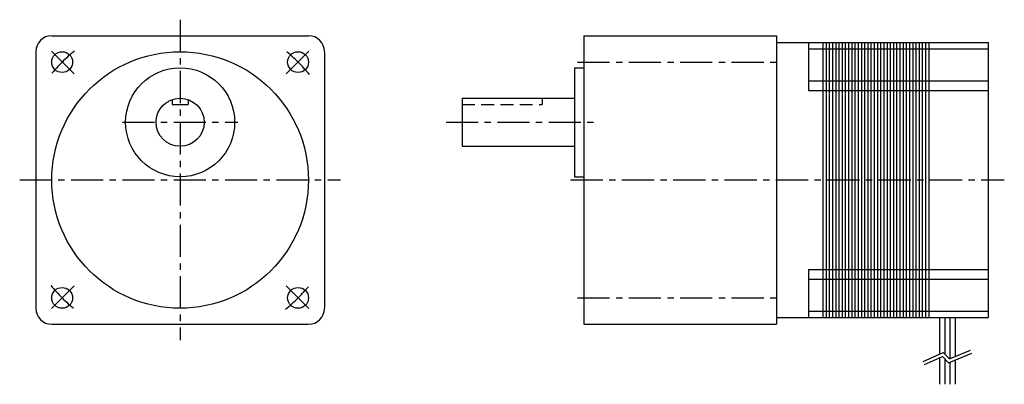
# Model space of a CAD drawing. Extents: x -2 to 305, y -15 to 99.
import ezdxf

# ---------------------------------------------------------------- set-up
doc = ezdxf.new("R2010")
doc.units = 0
doc.header["$LTSCALE"] = 8
doc.header["$MEASUREMENT"] = 0
doc.linetypes.add('CENTER', pattern=[2, 1.25, -0.25, 0.25, -0.25])
doc.linetypes.add('HIDDENX2', pattern=[0.75, 0.5, -0.25])
doc.layers.get('0').update_dxf_attribs({"linetype": 'CONTINUOUS'})
doc.layers.add('CENTER', color=1, linetype='CENTER')

msp = doc.modelspace()

# ---------------------------------------------------------------- linework, layer by layer
for p, q in [((8.18, 94.06), (88.18, 94.06)), ((174.06, 94.06), (174.06, 4.06)), ((174.06, 94.06), (234.06, 94.06)), ((234.06, 94.06), (234.06, 4.06)), ((3.18, 89.06), (3.18, 9.06)), ((93.18, 89.06), (93.18, 9.06)), ((234.06, 91.96), (300.06, 91.96)), ((234.06, 91.96), (234.06, 6.16)), ((244.06, 91.96), (244.06, 76.96)), ((244.06, 89.96), (300.06, 89.96)), ((248.51, 91.96), (248.51, 6.16)), ((249.51, 91.96), (249.51, 6.16)), ((250.51, 91.96), (250.51, 6.16)), ((251.51, 91.96), (251.51, 6.16)), ((252.51, 91.96), (252.51, 6.16)), ((253.51, 91.96), (253.51, 6.16)), ((254.51, 91.96), (254.51, 6.16)), ((255.51, 91.96), (255.51, 6.16)), ((256.51, 91.96), (256.51, 6.16)), ((257.51, 91.96), (257.51, 6.16)), ((258.51, 91.96), (258.51, 6.16)), ((259.51, 91.96), (259.51, 6.16)), ((260.51, 91.96), (260.51, 6.16)), ((261.51, 91.96), (261.51, 6.16)), ((262.51, 91.96), (262.51, 6.16)), ((263.51, 91.96), (263.51, 6.16)), ((264.51, 91.96), (264.51, 6.16)), ((265.51, 91.96), (265.51, 6.16)), ((266.51, 91.96), (266.51, 6.16)), ((267.51, 91.96), (267.51, 6.16)), ((268.51, 91.96), (268.51, 6.16)), ((269.51, 91.96), (269.51, 6.16)), ((270.51, 91.96), (270.51, 6.16)), ((271.51, 91.96), (271.51, 6.16)), ((272.51, 91.96), (272.51, 6.16)), ((273.51, 91.96), (273.51, 6.16)), ((274.51, 91.96), (274.51, 6.16)), ((275.51, 91.96), (275.51, 6.16)), ((276.51, 91.96), (276.51, 6.16)), ((277.51, 91.96), (277.51, 6.16)), ((278.51, 91.96), (278.51, 6.16)), ((279.51, 91.96), (279.51, 6.16)), ((280.51, 91.96), (280.51, 6.16)), ((281.51, 91.96), (281.51, 6.16)), ((300.06, 91.96), (300.06, 6.16)), ((171.06, 84.06), (171.06, 50.06)), ((171.06, 84.06), (174.06, 84.06)), ((244.06, 79.96), (300.06, 79.96)), ((244.06, 76.96), (300.06, 76.96)), ((45.68, 74.13), (45.68, 72.56)), ((50.68, 74.13), (50.68, 72.56)), ((136.06, 74.56), (171.06, 74.56)), ((136.06, 74.56), (136.06, 59.56)), ((45.68, 72.56), (50.68, 72.56)), ((136.06, 59.56), (171.06, 59.56)), ((171.06, 50.06), (174.06, 50.06)), ((244.06, 21.16), (300.06, 21.16)), ((244.06, 21.16), (244.06, 6.16)), ((244.06, 18.16), (300.06, 18.16)), ((234.06, 6.16), (300.06, 6.16)), ((244.06, 8.16), (300.06, 8.16)), ((284.9, 6.16), (284.9, -5.28)), ((286.5, 6.16), (286.5, -5.27)), ((288.1, 6.16), (288.1, -6.71)), ((289.7, 6.16), (289.7, -6.05)), ((8.18, 4.06), (88.18, 4.06)), ((174.06, 4.06), (234.06, 4.06)), ((279.81, -7.58), (286.03, -4.77)), ((280.22, -8.49), (285.79, -5.97)), ((285.79, -5.97), (287.68, -7.96)), ((286.03, -4.77), (287.94, -6.77)), ((287.68, -7.96), (294.94, -4.99)), ((287.94, -6.77), (294.56, -4.07)), ((284.9, -6.38), (284.9, -14.67)), ((286.5, -6.72), (286.5, -14.67)), ((288.1, -7.79), (288.1, -14.67)), ((289.7, -7.13), (289.7, -14.67))]:
    msp.add_line(p, q)
at = {"linetype": 'HIDDENX2'}
for p in [(161.06, 74.56), (136.06, 72.56)]:
    msp.add_line(p, (161.06, 72.56), dxfattribs=at)
for centre, radius in [((11.41, 85.83), 3.25), ((48.18, 49.06), 40), ((84.95, 85.83), 3.25), ((48.18, 67.06), 17), ((48.18, 67.06), 7.5), ((11.41, 12.29), 3.25), ((84.95, 12.29), 3.25)]:
    msp.add_circle(centre, radius)
for centre, start, end in [((8.18, 89.06), 90, 180), ((88.18, 89.06), 0, 90), ((8.18, 9.06), 180, 270), ((88.18, 9.06), 270, 0)]:
    msp.add_arc(centre, 5, start, end)
at = {"layer": 'CENTER'}
for p, q in [((48.18, 99.06), (48.18, -0.94)), ((15.12, 82.12), (7.7, 89.54)), ((81.24, 82.12), (88.66, 89.54)), ((172.06, 85.83), (236.06, 85.83)), ((30.18, 67.06), (66.18, 67.06)), ((131.06, 67.06), (179.06, 67.06)), ((-1.82, 49.06), (98.18, 49.06)), ((169.89, 49.06), (305.06, 49.06)), ((15.12, 16), (7.7, 8.58)), ((81.24, 16), (88.66, 8.58)), ((172.06, 12.29), (236.06, 12.29))]:
    msp.add_line(p, q, dxfattribs=at)
for start, end in [(129.2129, 140.7871), (39.2129, 50.7871), (219.2129, 230.7871), (309.2129, 320.7871)]:
    msp.add_arc((48.18, 49.06), 52, start, end, dxfattribs=at)

doc.saveas('drawing.dxf')
